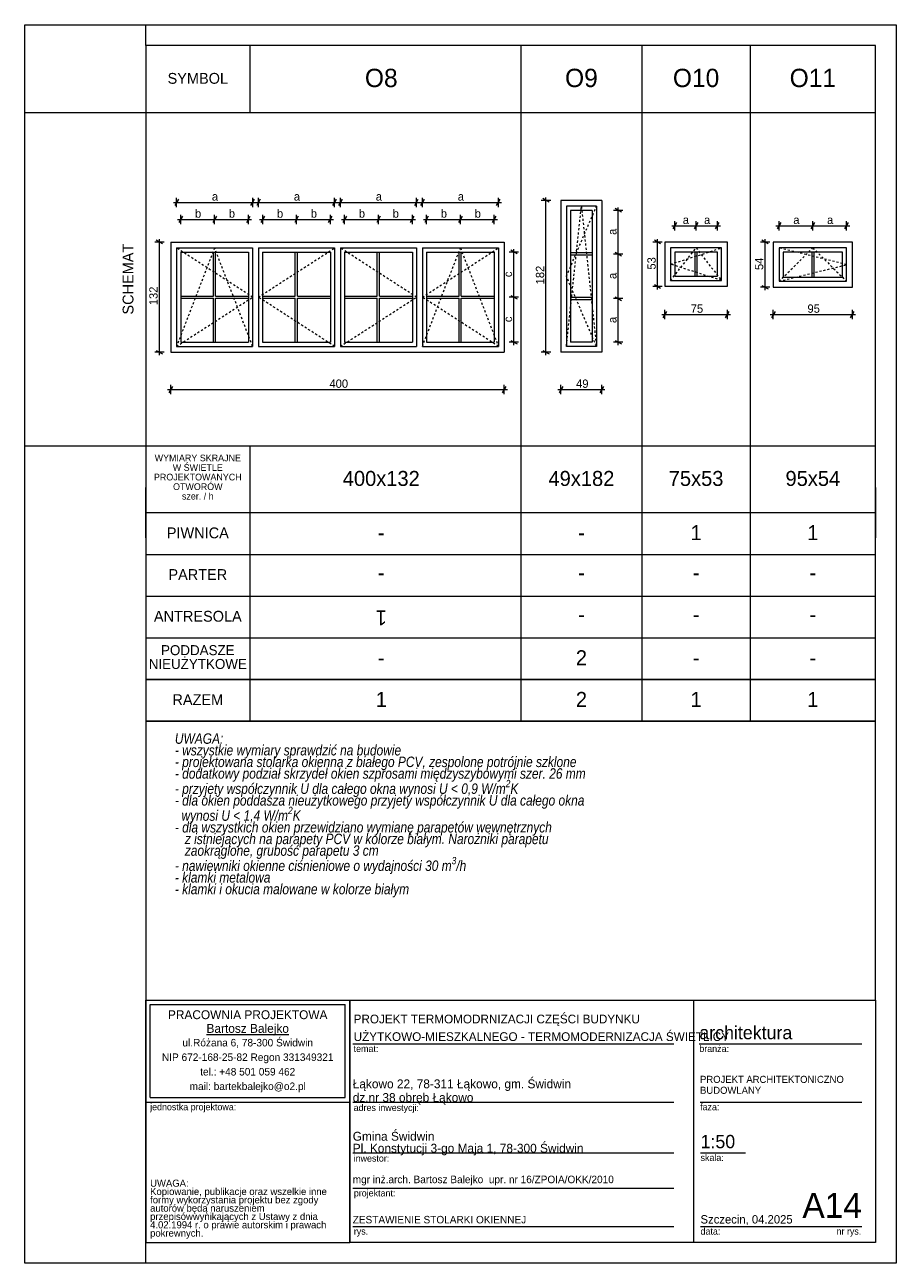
# Model space of a CAD drawing. Extents: x -11111 to 47339, y 5521 to 20371.
# Tile 9 of 9: x 36889 to 47339, y 5521 to 20371. Entities that reach past the tile are written whole.
import ezdxf

# ---------------------------------------------------------------- set-up
doc = ezdxf.new("R2010")
doc.units = 0
doc.header["$MEASUREMENT"] = 0
doc.linetypes.add('Hidden Line', pattern=[50, 25, -25])
for name, color, linetype, lineweight in [('Arch opisy okien_Nr_Pióra__1', 7, 'Continuous', 25), ('Arch opisy_Nr_Pióra__1', 7, 'Continuous', 25), ('Arch opisy_Nr_Pióra__21', 7, 'Continuous', 13), ('Arch opisy_Nr_Pióra__7', 7, 'Continuous', 13), ('ARCH TABELA_Nr_Pióra__1', 7, 'Continuous', 25), ('ARCH TABELA_Nr_Pióra__21', 7, 'Continuous', 13), ('ARCH TABELA_Nr_Pióra__7', 7, 'Continuous', 13), ('Arch wymiary_Nr_Pióra__5', 7, 'Continuous', 13), ('INWENT. DRZWI_Nr_Pióra__21', 7, 'Continuous', 13), ('INWENT. OKNA_Nr_Pióra__5', 7, 'Continuous', 13), ('INWENT.ŚCIANY_Nr_Pióra__5', 7, 'Continuous', 13)]:
    doc.layers.add(name, color=color, linetype=linetype, lineweight=lineweight)
doc.layers.add('Arch wymiary', color=7, linetype='Continuous')
doc.styles.add('GENERATED_STYLE_1', font='txt')
doc.styles.add('GENERATED_STYLE_10', font='txt')
doc.styles.add('GENERATED_STYLE_2', font='txt')
doc.styles.add('GENERATED_STYLE_3', font='txt')
doc.styles.add('GENERATED_STYLE_4', font='txt')
doc.styles.add('GENERATED_STYLE_5', font='txt')
doc.styles.add('GENERATED_STYLE_6', font='txt')
doc.styles.add('GENERATED_STYLE_7', font='txt')
doc.dimstyles.new('GENERATED_STYLE__1', dxfattribs={"dimtxt": 100, "dimasz": 57, "dimexe": 0.18, "dimexo": 0, "dimgap": 0.09, "dimtad": 1, "dimtih": 1, "dimtoh": 1, "dimdec": 0, "dimlfac": 0.1, "dimzin": 0, "dimdsep": 46, "dimtxsty": 'GENERATED_STYLE_1', "dimblk": 'ARROWHEAD_2', "dimblk1": 'ARROWHEAD_2', "dimblk2": 'ARROWHEAD_2', "dimcen": 0.09, "dimclrd": 7, "dimclre": 7, "dimclrt": 7, "dimadec": 0, "dimazin": 0, "dimtfac": 1, "dimtdec": 4, "dimtmove": 0, "dimatfit": 3, "dimfxl": 0, "dimtolj": 1, "dimtzin": 0, "dimarcsym": 0})
doc.dimstyles.new('GENERATED_STYLE__2', dxfattribs={"dimtxt": 100, "dimasz": 57, "dimexe": 0.18, "dimexo": 0, "dimgap": 0.09, "dimtad": 1, "dimdec": 0, "dimlfac": 0.1, "dimzin": 0, "dimdsep": 46, "dimtxsty": 'GENERATED_STYLE_1', "dimblk": 'ARROWHEAD_2', "dimblk1": 'ARROWHEAD_2', "dimblk2": 'ARROWHEAD_2', "dimcen": 0.09, "dimclrd": 7, "dimclre": 7, "dimclrt": 7, "dimadec": 0, "dimazin": 0, "dimtfac": 1, "dimtdec": 4, "dimtmove": 0, "dimatfit": 3, "dimfxl": 0, "dimtolj": 1, "dimtzin": 0, "dimarcsym": 0})

# ---------------------------------------------------------------- blocks, each defined once
blk = doc.blocks.new('*D73')
at = {"layer": 'Arch wymiary_Nr_Pióra__5', "linetype": 'Continuous'}
for p, q in [((38639, 15940), (38639, 16052)), ((42639, 15940), (42639, 16052)), ((38602, 15996), (38639, 15996)), ((38661, 16033), (38617, 15958)), ((38639, 15996), (42639, 15996)), ((42617, 15958), (42661, 16033)), ((42639, 15996), (42676, 15996))]:
    blk.add_line(p, q, dxfattribs=at)
at = {"layer": 'Arch wymiary_Nr_Pióra__5', "insert": (40543, 16016), "char_height": 100, "attachment_point": 7, "style": 'GENERATED_STYLE_1'}
blk.add_mtext('{400}', dxfattribs=at)
blk = doc.blocks.new('ARROWHEAD_2')
at = {"color": 0, "linetype": 'Continuous', "lineweight": 0}
for p, q in [((0, 0), (-1, 0)), ((-0.38, -0.66), (0.38, 0.66))]:
    blk.add_line(p, q, dxfattribs=at)
blk = doc.blocks.new('*D74')
at = {"layer": 'Arch wymiary_Nr_Pióra__5', "linetype": 'Continuous'}
for p, q in [((38560, 17764), (38448, 17764)), ((38541, 17743), (38466, 17786)), ((38504, 17764), (38504, 17801)), ((38504, 16444), (38504, 17764)), ((38560, 16444), (38448, 16444)), ((38466, 16466), (38541, 16423)), ((38504, 16408), (38504, 16444))]:
    blk.add_line(p, q, dxfattribs=at)
at = {"layer": 'Arch wymiary_Nr_Pióra__5', "insert": (38484, 17008), "char_height": 100, "attachment_point": 7, "rotation": 90, "style": 'GENERATED_STYLE_1'}
blk.add_mtext('{132}', dxfattribs=at)
blk = doc.blocks.new('*D75')
at = {"layer": 'Arch wymiary_Nr_Pióra__5', "linetype": 'Continuous'}
for p, q in [((38731, 18278), (38687, 18203)), ((38709, 18184), (38709, 18297)), ((39600, 18203), (39643, 18278)), ((39622, 18184), (39622, 18297)), ((38672, 18241), (38709, 18241)), ((38709, 18241), (39622, 18241)), ((39622, 18241), (39658, 18241))]:
    blk.add_line(p, q, dxfattribs=at)
at = {"layer": 'Arch wymiary_Nr_Pióra__5', "insert": (39133, 18261), "char_height": 100, "attachment_point": 7, "style": 'GENERATED_STYLE_1'}
blk.add_mtext('{a}', dxfattribs=at)
blk = doc.blocks.new('*D76')
at = {"layer": 'Arch wymiary_Nr_Pióra__5', "linetype": 'Continuous'}
for p, q in [((39713, 18278), (39670, 18203)), ((39692, 18184), (39692, 18297)), ((40582, 18203), (40626, 18278)), ((40604, 18184), (40604, 18297)), ((39655, 18241), (39692, 18241)), ((39692, 18241), (40604, 18241)), ((40604, 18241), (40641, 18241))]:
    blk.add_line(p, q, dxfattribs=at)
at = {"layer": 'Arch wymiary_Nr_Pióra__5', "insert": (40116, 18261), "char_height": 100, "attachment_point": 7, "style": 'GENERATED_STYLE_1'}
blk.add_mtext('{a}', dxfattribs=at)
blk = doc.blocks.new('*D77')
at = {"layer": 'Arch wymiary_Nr_Pióra__5', "linetype": 'Continuous'}
for p, q in [((40696, 18278), (40652, 18203)), ((40674, 18184), (40674, 18297)), ((41565, 18203), (41608, 18278)), ((41587, 18184), (41587, 18297)), ((40637, 18241), (40674, 18241)), ((40674, 18241), (41587, 18241)), ((41587, 18241), (41623, 18241))]:
    blk.add_line(p, q, dxfattribs=at)
at = {"layer": 'Arch wymiary_Nr_Pióra__5', "insert": (41098, 18261), "char_height": 100, "attachment_point": 7, "style": 'GENERATED_STYLE_1'}
blk.add_mtext('{a}', dxfattribs=at)
blk = doc.blocks.new('*D78')
at = {"layer": 'Arch wymiary_Nr_Pióra__5', "linetype": 'Continuous'}
for p, q in [((41678, 18278), (41635, 18203)), ((41657, 18184), (41657, 18297)), ((42547, 18203), (42591, 18278)), ((42569, 18184), (42569, 18297)), ((41620, 18241), (41657, 18241)), ((41657, 18241), (42569, 18241)), ((42569, 18241), (42606, 18241))]:
    blk.add_line(p, q, dxfattribs=at)
at = {"layer": 'Arch wymiary_Nr_Pióra__5', "insert": (42081, 18261), "char_height": 100, "attachment_point": 7, "style": 'GENERATED_STYLE_1'}
blk.add_mtext('{a}', dxfattribs=at)
blk = doc.blocks.new('*D79')
at = {"layer": 'Arch wymiary_Nr_Pióra__5', "linetype": 'Continuous'}
for p, q in [((38722, 18036), (38759, 18036)), ((38781, 18074), (38737, 17999)), ((38759, 17980), (38759, 18093)), ((38759, 18036), (39165, 18036)), ((39187, 18074), (39144, 17999)), ((39165, 17980), (39165, 18093))]:
    blk.add_line(p, q, dxfattribs=at)
at = {"layer": 'Arch wymiary_Nr_Pióra__5', "char_height": 100, "attachment_point": 7, "style": 'GENERATED_STYLE_1'}
for insert in [(38930, 18056), (39336, 18056)]:
    blk.add_mtext('{b}', dxfattribs=dict(at, insert=insert))
blk = doc.blocks.new('*D80')
at = {"layer": 'Arch wymiary_Nr_Pióra__5', "linetype": 'Continuous'}
for p, q in [((39187, 18074), (39144, 17999)), ((39165, 17980), (39165, 18093)), ((39165, 18036), (39572, 18036)), ((39550, 17999), (39593, 18074)), ((39572, 17980), (39572, 18093)), ((39572, 18036), (39608, 18036))]:
    blk.add_line(p, q, dxfattribs=at)
at = {"layer": 'Arch wymiary_Nr_Pióra__5', "char_height": 100, "attachment_point": 7, "style": 'GENERATED_STYLE_1'}
for insert in [(38930, 18056), (39336, 18056)]:
    blk.add_mtext('{b}', dxfattribs=dict(at, insert=insert))
blk = doc.blocks.new('*D81')
at = {"layer": 'Arch wymiary_Nr_Pióra__5', "linetype": 'Continuous'}
for p, q in [((39705, 18036), (39742, 18036)), ((39763, 18074), (39720, 17999)), ((39742, 17980), (39742, 18093)), ((39742, 18036), (40148, 18036)), ((40169, 18074), (40126, 17999)), ((40148, 17980), (40148, 18093))]:
    blk.add_line(p, q, dxfattribs=at)
at = {"layer": 'Arch wymiary_Nr_Pióra__5', "char_height": 100, "attachment_point": 7, "style": 'GENERATED_STYLE_1'}
for insert in [(39913, 18056), (40319, 18056)]:
    blk.add_mtext('{b}', dxfattribs=dict(at, insert=insert))
blk = doc.blocks.new('*D82')
at = {"layer": 'Arch wymiary_Nr_Pióra__5', "linetype": 'Continuous'}
for p, q in [((40169, 18074), (40126, 17999)), ((40148, 17980), (40148, 18093)), ((40148, 18036), (40554, 18036)), ((40532, 17999), (40576, 18074)), ((40554, 17980), (40554, 18093)), ((40554, 18036), (40591, 18036))]:
    blk.add_line(p, q, dxfattribs=at)
at = {"layer": 'Arch wymiary_Nr_Pióra__5', "char_height": 100, "attachment_point": 7, "style": 'GENERATED_STYLE_1'}
for insert in [(39913, 18056), (40319, 18056)]:
    blk.add_mtext('{b}', dxfattribs=dict(at, insert=insert))
blk = doc.blocks.new('*D83')
at = {"layer": 'Arch wymiary_Nr_Pióra__5', "linetype": 'Continuous'}
for p, q in [((40687, 18036), (40724, 18036)), ((40746, 18074), (40702, 17999)), ((40724, 17980), (40724, 18093)), ((40724, 18036), (41130, 18036)), ((41152, 18074), (41109, 17999)), ((41130, 17980), (41130, 18093))]:
    blk.add_line(p, q, dxfattribs=at)
at = {"layer": 'Arch wymiary_Nr_Pióra__5', "char_height": 100, "attachment_point": 7, "style": 'GENERATED_STYLE_1'}
for insert in [(40895, 18056), (41301, 18056)]:
    blk.add_mtext('{b}', dxfattribs=dict(at, insert=insert))
blk = doc.blocks.new('*D84')
at = {"layer": 'Arch wymiary_Nr_Pióra__5', "linetype": 'Continuous'}
for p, q in [((41152, 18074), (41109, 17999)), ((41130, 17980), (41130, 18093)), ((41130, 18036), (41537, 18036)), ((41515, 17999), (41558, 18074)), ((41537, 17980), (41537, 18093)), ((41537, 18036), (41573, 18036))]:
    blk.add_line(p, q, dxfattribs=at)
at = {"layer": 'Arch wymiary_Nr_Pióra__5', "char_height": 100, "attachment_point": 7, "style": 'GENERATED_STYLE_1'}
for insert in [(40895, 18056), (41301, 18056)]:
    blk.add_mtext('{b}', dxfattribs=dict(at, insert=insert))
blk = doc.blocks.new('*D85')
at = {"layer": 'Arch wymiary_Nr_Pióra__5', "linetype": 'Continuous'}
for p, q in [((41670, 18036), (41707, 18036)), ((41728, 18074), (41685, 17999)), ((41707, 17980), (41707, 18093)), ((41707, 18036), (42113, 18036)), ((42134, 18074), (42091, 17999)), ((42113, 17980), (42113, 18093))]:
    blk.add_line(p, q, dxfattribs=at)
at = {"layer": 'Arch wymiary_Nr_Pióra__5', "char_height": 100, "attachment_point": 7, "style": 'GENERATED_STYLE_1'}
for insert in [(41878, 18056), (42284, 18056)]:
    blk.add_mtext('{b}', dxfattribs=dict(at, insert=insert))
blk = doc.blocks.new('*D86')
at = {"layer": 'Arch wymiary_Nr_Pióra__5', "linetype": 'Continuous'}
for p, q in [((42134, 18074), (42091, 17999)), ((42113, 17980), (42113, 18093)), ((42113, 18036), (42519, 18036)), ((42497, 17999), (42541, 18074)), ((42519, 17980), (42519, 18093)), ((42519, 18036), (42556, 18036))]:
    blk.add_line(p, q, dxfattribs=at)
at = {"layer": 'Arch wymiary_Nr_Pióra__5', "char_height": 100, "attachment_point": 7, "style": 'GENERATED_STYLE_1'}
for insert in [(41878, 18056), (42284, 18056)]:
    blk.add_mtext('{b}', dxfattribs=dict(at, insert=insert))
blk = doc.blocks.new('*D87')
at = {"layer": 'Arch wymiary_Nr_Pióra__5', "linetype": 'Continuous'}
for p, q in [((42810, 17104), (42698, 17104)), ((42717, 17126), (42792, 17083)), ((42754, 16564), (42754, 17104)), ((42810, 16564), (42698, 16564)), ((42717, 16586), (42792, 16543)), ((42754, 16528), (42754, 16564))]:
    blk.add_line(p, q, dxfattribs=at)
at = {"layer": 'Arch wymiary_Nr_Pióra__5', "char_height": 100, "attachment_point": 7, "rotation": 90, "style": 'GENERATED_STYLE_1'}
for insert in [(42734, 17345), (42734, 16805)]:
    blk.add_mtext('{c}', dxfattribs=dict(at, insert=insert))
blk = doc.blocks.new('*D88')
at = {"layer": 'Arch wymiary_Nr_Pióra__5', "linetype": 'Continuous'}
for p, q in [((42754, 17644), (42754, 17681)), ((42810, 17644), (42698, 17644)), ((42792, 17623), (42717, 17666)), ((42754, 17104), (42754, 17644)), ((42810, 17104), (42698, 17104)), ((42717, 17126), (42792, 17083))]:
    blk.add_line(p, q, dxfattribs=at)
at = {"layer": 'Arch wymiary_Nr_Pióra__5', "char_height": 100, "attachment_point": 7, "rotation": 90, "style": 'GENERATED_STYLE_1'}
for insert in [(42734, 17345), (42734, 16805)]:
    blk.add_mtext('{c}', dxfattribs=dict(at, insert=insert))
blk = doc.blocks.new('*D89')
at = {"layer": 'Arch wymiary_Nr_Pióra__5', "linetype": 'Continuous'}
for p, q in [((43319, 15940), (43319, 16052)), ((43809, 15940), (43809, 16052)), ((43282, 15996), (43319, 15996)), ((43341, 16033), (43297, 15958)), ((43319, 15996), (43809, 15996)), ((43787, 15958), (43831, 16033)), ((43809, 15996), (43846, 15996))]:
    blk.add_line(p, q, dxfattribs=at)
at = {"layer": 'Arch wymiary_Nr_Pióra__5', "insert": (43500, 16016), "char_height": 100, "attachment_point": 7, "style": 'GENERATED_STYLE_1'}
blk.add_mtext('{49}', dxfattribs=at)
blk = doc.blocks.new('*D90')
at = {"layer": 'Arch wymiary_Nr_Pióra__5', "linetype": 'Continuous'}
for p, q in [((43177, 18243), (43102, 18286)), ((43139, 18264), (43139, 18301)), ((43196, 18264), (43083, 18264)), ((43139, 16444), (43139, 18264)), ((43196, 16444), (43083, 16444)), ((43102, 16466), (43177, 16423)), ((43139, 16408), (43139, 16444))]:
    blk.add_line(p, q, dxfattribs=at)
at = {"layer": 'Arch wymiary_Nr_Pióra__5', "insert": (43119, 17258), "char_height": 100, "attachment_point": 7, "rotation": 90, "style": 'GENERATED_STYLE_1'}
blk.add_mtext('{182}', dxfattribs=at)
blk = doc.blocks.new('*D91')
at = {"layer": 'Arch wymiary_Nr_Pióra__5', "linetype": 'Continuous'}
for p, q in [((44062, 17087), (43949, 17087)), ((43968, 17109), (44043, 17066)), ((44006, 16564), (44006, 17087)), ((44062, 16564), (43949, 16564)), ((43968, 16586), (44043, 16543)), ((44006, 16528), (44006, 16564))]:
    blk.add_line(p, q, dxfattribs=at)
at = {"layer": 'Arch wymiary_Nr_Pióra__5', "char_height": 100, "attachment_point": 7, "rotation": 90, "style": 'GENERATED_STYLE_1'}
for insert in [(43986, 17851), (43986, 17322), (43986, 16794)]:
    blk.add_mtext('{a}', dxfattribs=dict(at, insert=insert))
blk = doc.blocks.new('*D92')
at = {"layer": 'Arch wymiary_Nr_Pióra__5', "linetype": 'Continuous'}
for p, q in [((44062, 17621), (43949, 17621)), ((43968, 17643), (44043, 17600)), ((44006, 17087), (44006, 17621)), ((44062, 17087), (43949, 17087)), ((43968, 17109), (44043, 17066))]:
    blk.add_line(p, q, dxfattribs=at)
at = {"layer": 'Arch wymiary_Nr_Pióra__5', "char_height": 100, "attachment_point": 7, "rotation": 90, "style": 'GENERATED_STYLE_1'}
for insert in [(43986, 17851), (43986, 17322), (43986, 16794)]:
    blk.add_mtext('{a}', dxfattribs=dict(at, insert=insert))
blk = doc.blocks.new('*D93')
at = {"layer": 'Arch wymiary_Nr_Pióra__5', "linetype": 'Continuous'}
for p, q in [((44062, 18144), (43949, 18144)), ((44043, 18123), (43968, 18166)), ((44006, 18144), (44006, 18181)), ((44006, 17621), (44006, 18144)), ((44062, 17621), (43949, 17621)), ((43968, 17643), (44043, 17600))]:
    blk.add_line(p, q, dxfattribs=at)
at = {"layer": 'Arch wymiary_Nr_Pióra__5', "char_height": 100, "attachment_point": 7, "rotation": 90, "style": 'GENERATED_STYLE_1'}
for insert in [(43986, 17851), (43986, 17322), (43986, 16794)]:
    blk.add_mtext('{a}', dxfattribs=dict(at, insert=insert))
blk = doc.blocks.new('*D94')
at = {"layer": 'Arch wymiary_Nr_Pióra__5', "linetype": 'Continuous'}
for p, q in [((44586, 16933), (44542, 16858)), ((44564, 16840), (44564, 16952)), ((45292, 16858), (45336, 16933)), ((45314, 16840), (45314, 16952)), ((44527, 16896), (44564, 16896)), ((44564, 16896), (45314, 16896)), ((45314, 16896), (45351, 16896))]:
    blk.add_line(p, q, dxfattribs=at)
at = {"layer": 'Arch wymiary_Nr_Pióra__5', "insert": (44875, 16916), "char_height": 100, "attachment_point": 7, "style": 'GENERATED_STYLE_1'}
blk.add_mtext('{75}', dxfattribs=at)
blk = doc.blocks.new('*D95')
at = {"layer": 'Arch wymiary_Nr_Pióra__5', "linetype": 'Continuous'}
for p, q in [((44532, 17764), (44420, 17764)), ((44514, 17743), (44439, 17786)), ((44476, 17764), (44476, 17801)), ((44476, 17234), (44476, 17764)), ((44532, 17234), (44420, 17234)), ((44439, 17256), (44514, 17213)), ((44476, 17198), (44476, 17234))]:
    blk.add_line(p, q, dxfattribs=at)
at = {"layer": 'Arch wymiary_Nr_Pióra__5', "insert": (44456, 17435), "char_height": 100, "attachment_point": 7, "rotation": 90, "style": 'GENERATED_STYLE_1'}
blk.add_mtext('{53}', dxfattribs=at)
blk = doc.blocks.new('*D96')
at = {"layer": 'Arch wymiary_Nr_Pióra__5', "linetype": 'Continuous'}
for p, q in [((44706, 17998), (44662, 17923)), ((44684, 17904), (44684, 18017)), ((44961, 17998), (44917, 17923)), ((44939, 17904), (44939, 18017)), ((44647, 17960), (44684, 17960)), ((44684, 17960), (44939, 17960))]:
    blk.add_line(p, q, dxfattribs=at)
at = {"layer": 'Arch wymiary_Nr_Pióra__5', "char_height": 100, "attachment_point": 7, "style": 'GENERATED_STYLE_1'}
for insert in [(44780, 17980), (45035, 17980)]:
    blk.add_mtext('{a}', dxfattribs=dict(at, insert=insert))
blk = doc.blocks.new('*D97')
at = {"layer": 'Arch wymiary_Nr_Pióra__5', "linetype": 'Continuous'}
for p, q in [((44961, 17998), (44917, 17923)), ((44939, 17904), (44939, 18017)), ((45172, 17923), (45216, 17998)), ((45194, 17904), (45194, 18017)), ((44939, 17960), (45194, 17960)), ((45194, 17960), (45231, 17960))]:
    blk.add_line(p, q, dxfattribs=at)
at = {"layer": 'Arch wymiary_Nr_Pióra__5', "char_height": 100, "attachment_point": 7, "style": 'GENERATED_STYLE_1'}
for insert in [(44780, 17980), (45035, 17980)]:
    blk.add_mtext('{a}', dxfattribs=dict(at, insert=insert))
blk = doc.blocks.new('*D98')
at = {"layer": 'Arch wymiary_Nr_Pióra__5', "linetype": 'Continuous'}
for p, q in [((45822, 17764), (45710, 17764)), ((45804, 17743), (45729, 17786)), ((45766, 17764), (45766, 17801)), ((45766, 17224), (45766, 17764)), ((45729, 17246), (45804, 17203)), ((45822, 17224), (45710, 17224)), ((45766, 17188), (45766, 17224))]:
    blk.add_line(p, q, dxfattribs=at)
at = {"layer": 'Arch wymiary_Nr_Pióra__5', "insert": (45746, 17430), "char_height": 100, "attachment_point": 7, "rotation": 90, "style": 'GENERATED_STYLE_1'}
blk.add_mtext('{54}', dxfattribs=at)
blk = doc.blocks.new('*D99')
at = {"layer": 'Arch wymiary_Nr_Pióra__5', "linetype": 'Continuous'}
for p, q in [((45886, 16933), (45842, 16858)), ((45864, 16840), (45864, 16952)), ((46792, 16858), (46836, 16933)), ((46814, 16840), (46814, 16952)), ((45827, 16896), (45864, 16896)), ((45864, 16896), (46814, 16896)), ((46814, 16896), (46851, 16896))]:
    blk.add_line(p, q, dxfattribs=at)
at = {"layer": 'Arch wymiary_Nr_Pióra__5', "insert": (46275, 16916), "char_height": 100, "attachment_point": 7, "style": 'GENERATED_STYLE_1'}
blk.add_mtext('{95}', dxfattribs=at)
blk = doc.blocks.new('*D100')
at = {"layer": 'Arch wymiary_Nr_Pióra__5', "linetype": 'Continuous'}
for p, q in [((45956, 17998), (45912, 17923)), ((45934, 17904), (45934, 18017)), ((46361, 17998), (46317, 17923)), ((46339, 17904), (46339, 18017)), ((45897, 17960), (45934, 17960)), ((45934, 17960), (46339, 17960))]:
    blk.add_line(p, q, dxfattribs=at)
at = {"layer": 'Arch wymiary_Nr_Pióra__5', "char_height": 100, "attachment_point": 7, "style": 'GENERATED_STYLE_1'}
for insert in [(46105, 17980), (46510, 17980)]:
    blk.add_mtext('{a}', dxfattribs=dict(at, insert=insert))
blk = doc.blocks.new('*D101')
at = {"layer": 'Arch wymiary_Nr_Pióra__5', "linetype": 'Continuous'}
for p, q in [((46361, 17998), (46317, 17923)), ((46339, 17904), (46339, 18017)), ((46722, 17923), (46766, 17998)), ((46744, 17904), (46744, 18017)), ((46339, 17960), (46744, 17960)), ((46744, 17960), (46781, 17960))]:
    blk.add_line(p, q, dxfattribs=at)
at = {"layer": 'Arch wymiary_Nr_Pióra__5', "char_height": 100, "attachment_point": 7, "style": 'GENERATED_STYLE_1'}
for insert in [(46105, 17980), (46510, 17980)]:
    blk.add_mtext('{a}', dxfattribs=dict(at, insert=insert))

msp = doc.modelspace()

# ---------------------------------------------------------------- linework, layer by layer
at = {"layer": 'Arch opisy_Nr_Pióra__1', "linetype": 'Continuous'}
for p, q in [((38339.1, 14220.6), (38339.1, 14820.6)), ((47089.1, 14220.6), (47089.1, 14820.6)), ((38339.1, 12520.6), (47089.1, 12520.6)), ((38339.1, 12020.6), (47089.1, 12020.6))]:
    msp.add_line(p, q, dxfattribs=at)
at = {"layer": 'Arch opisy_Nr_Pióra__21', "linetype": 'Continuous'}
for p, q in [((47089.1, 20120.6), (38339.1, 20120.6)), ((38339.1, 20120.6), (38339.1, 12020.6)), ((39589.1, 20120.6), (39589.1, 19320.6)), ((42839.1, 20120.6), (42839.1, 12020.6)), ((44289.1, 20120.6), (44289.1, 12020.6)), ((45589.1, 20120.6), (45589.1, 12020.6)), ((47089.1, 8676.2), (47089.1, 20120.6)), ((36889.1, 19320.6), (47089.1, 19320.6)), ((36889.1, 15320.6), (47089.1, 15320.6)), ((39589.1, 15320.6), (39589.1, 12020.6)), ((38339.1, 14520.6), (47089.1, 14520.6)), ((38339.1, 14020.6), (47089.1, 14020.6)), ((38339.1, 13520.6), (47089.1, 13520.6)), ((38339.1, 13020.6), (47089.1, 13020.6))]:
    msp.add_line(p, q, dxfattribs=at)
at = {"layer": 'ARCH TABELA_Nr_Pióra__21', "linetype": 'Continuous'}
for p, q in [((36889.1, 5520.6), (36889.1, 20370.6)), ((36889.1, 20370.6), (47339.1, 20370.6)), ((38339.1, 20120.6), (38339.1, 20370.6)), ((38339.1, 20120.6), (38339.1, 20370.6)), ((38339.1, 20120.6), (38339.1, 20370.6)), ((38339.1, 20120.6), (38339.1, 20370.6)), ((47339.1, 20370.6), (47339.1, 5520.6)), ((38339.1, 20120.6), (38339.1, 5770.6)), ((38339.1, 8676.2), (47089.1, 8676.2)), ((38339.1, 5770.6), (38339.1, 8676.2)), ((38339.1, 7452.8), (38339.1, 8676.2)), ((38339.1, 8676.2), (40785.9, 8676.2)), ((38392.3, 8623), (40732.7, 8623)), ((38392.3, 7506), (38392.3, 8623)), ((40732.7, 7506), (40732.7, 8623)), ((40785.9, 8676.2), (40785.9, 5770.6)), ((40785.9, 7452.8), (40785.9, 8676.2)), ((44908.2, 8676.2), (44908.2, 5770.6)), ((47089.1, 8676.2), (47089.1, 5770.6)), ((40785.9, 5770.6), (40785.9, 8476.2)), ((40822, 8151.6), (44671.9, 8151.6)), ((44977.9, 8151.6), (46927.6, 8151.6)), ((38339.1, 7452.8), (40785.9, 7452.8)), ((38392.3, 7506), (40732.7, 7506)), ((40822, 7452.8), (44671.9, 7452.8)), ((44986.6, 7452.8), (46927.6, 7452.8)), ((40822, 6845), (44671.9, 6845)), ((44992.5, 6845), (45532.3, 6845)), ((40822, 6419.6), (44671.9, 6419.6)), ((40822, 5961.8), (44671.9, 5961.8)), ((44992.5, 5961.8), (46133.4, 5961.8)), ((46109.3, 5961.8), (46927.6, 5961.8)), ((38339.1, 5770.6), (40785.9, 5770.6)), ((38339.1, 5520.6), (38339.1, 5770.6)), ((38339.1, 5520.6), (38339.1, 5770.6)), ((38339.1, 5520.6), (38339.1, 5770.6)), ((38339.1, 5520.6), (38339.1, 5770.6)), ((47089.1, 5770.6), (40785.9, 5770.6)), ((47339.1, 5520.6), (36889.1, 5520.6))]:
    msp.add_line(p, q, dxfattribs=at)
at = {"layer": 'INWENT. DRZWI_Nr_Pióra__21', "linetype": 'Hidden Line'}
for p, q in [((43384.1, 17354.3), (43744.1, 18194.3)), ((43384.1, 16514.3), (43564.1, 18194.3)), ((43564.1, 18194.3), (43744.1, 16514.3)), ((39165.3, 17694.3), (38709.1, 16514.3)), ((39621.6, 17104.3), (38709.1, 17694.3)), ((39621.6, 16514.3), (39165.3, 17694.3)), ((39691.6, 17104.3), (40604.1, 17694.3)), ((41586.6, 17104.3), (40674.1, 17694.3)), ((41656.6, 16514.3), (42112.8, 17694.3)), ((41656.6, 17104.3), (42569.1, 17694.3)), ((42112.8, 17694.3), (42569.1, 16514.3)), ((44634.1, 17304.3), (44939.1, 17694.3)), ((44634.1, 17499.3), (45244.1, 17694.3)), ((44939.1, 17694.3), (45244.1, 17304.3)), ((45934.1, 17294.3), (46339.1, 17694.3)), ((46744.1, 17494.3), (45934.1, 17694.3)), ((46339.1, 17694.3), (46744.1, 17294.3)), ((45244.1, 17304.3), (44634.1, 17499.3)), ((45934.1, 17294.3), (46744.1, 17494.3)), ((43744.1, 16514.3), (43384.1, 17354.3)), ((38709.1, 16514.3), (39621.6, 17104.3)), ((40604.1, 16514.3), (39691.6, 17104.3)), ((40674.1, 16514.3), (41586.6, 17104.3)), ((42569.1, 16514.3), (41656.6, 17104.3))]:
    msp.add_line(p, q, dxfattribs=at)
at = {"layer": 'INWENT. OKNA_Nr_Pióra__5', "linetype": 'Continuous'}
for p, q in [((43384.1, 18194.3), (43384.1, 16514.3)), ((43744.1, 18194.3), (43384.1, 18194.3)), ((43434.1, 18144.3), (43434.1, 16564.3)), ((43694.1, 18144.3), (43434.1, 18144.3)), ((43694.1, 18144.3), (43694.1, 16564.3)), ((43744.1, 18194.3), (43744.1, 16514.3)), ((38709.1, 17694.3), (39621.6, 17694.3)), ((38709.1, 17694.3), (38709.1, 16514.3)), ((39621.6, 17694.3), (39621.6, 16514.3)), ((39691.6, 17694.3), (40604.1, 17694.3)), ((39691.6, 17694.3), (39691.6, 16514.3)), ((40604.1, 17694.3), (40604.1, 16514.3)), ((40674.1, 17694.3), (41586.6, 17694.3)), ((40674.1, 17694.3), (40674.1, 16514.3)), ((41586.6, 17694.3), (41586.6, 16514.3)), ((41656.6, 17694.3), (42569.1, 17694.3)), ((41656.6, 17694.3), (41656.6, 16514.3)), ((42569.1, 17694.3), (42569.1, 16514.3)), ((45314.1, 17764.3), (44564.1, 17764.3)), ((44564.1, 17764.3), (44564.1, 17234.3)), ((44634.1, 17694.3), (44634.1, 17304.3)), ((45244.1, 17694.3), (44634.1, 17694.3)), ((45244.1, 17304.3), (45244.1, 17694.3)), ((45314.1, 17234.3), (45314.1, 17764.3)), ((46814.1, 17764.3), (45864.1, 17764.3)), ((45864.1, 17764.3), (45864.1, 17224.3)), ((45934.1, 17694.3), (45934.1, 17294.3)), ((46744.1, 17694.3), (45934.1, 17694.3)), ((46744.1, 17294.3), (46744.1, 17694.3)), ((46814.1, 17224.3), (46814.1, 17764.3)), ((38759.1, 17644.3), (39571.6, 17644.3)), ((38759.1, 17644.3), (38759.1, 16564.3)), ((39150.3, 17117.3), (39150.3, 17644.3)), ((39176.3, 17117.3), (39176.3, 17644.3)), ((39571.6, 17644.3), (39571.6, 16564.3)), ((39741.6, 17644.3), (40554.1, 17644.3)), ((39741.6, 17644.3), (39741.6, 16564.3)), ((40132.8, 17117.3), (40132.8, 17644.3)), ((40158.8, 17117.3), (40158.8, 17644.3)), ((40554.1, 17644.3), (40554.1, 16564.3)), ((40724.1, 17644.3), (40724.1, 16564.3)), ((40724.1, 17644.3), (41536.6, 17644.3)), ((41115.3, 17117.3), (41115.3, 17644.3)), ((41141.3, 17117.3), (41141.3, 17644.3)), ((41536.6, 17644.3), (41536.6, 16564.3)), ((41706.6, 17644.3), (41706.6, 16564.3)), ((41706.6, 17644.3), (42519.1, 17644.3)), ((42097.8, 17117.3), (42097.8, 17644.3)), ((42123.8, 17117.3), (42123.8, 17644.3)), ((42519.1, 17644.3), (42519.1, 16564.3)), ((43694.1, 17634.3), (43434.1, 17634.3)), ((43694.1, 17608.3), (43434.1, 17608.3)), ((44684.1, 17644.3), (44684.1, 17354.3)), ((45194.1, 17644.3), (44684.1, 17644.3)), ((44926.1, 17354.3), (44926.1, 17644.3)), ((44952.1, 17354.3), (44952.1, 17644.3)), ((45194.1, 17354.3), (45194.1, 17644.3)), ((46694.1, 17644.3), (45984.1, 17644.3)), ((45984.1, 17644.3), (45984.1, 17344.3)), ((46326.1, 17644.3), (46326.1, 17344.3)), ((46352.1, 17644.3), (46352.1, 17344.3)), ((46694.1, 17344.3), (46694.1, 17644.3)), ((44564.1, 17234.3), (45314.1, 17234.3)), ((44634.1, 17304.3), (45244.1, 17304.3)), ((44684.1, 17354.3), (45194.1, 17354.3)), ((45934.1, 17294.3), (46744.1, 17294.3)), ((45984.1, 17344.3), (46694.1, 17344.3)), ((38759.1, 17117.3), (39150.3, 17117.3)), ((38759.1, 17091.3), (39150.3, 17091.3)), ((39150.3, 16564.3), (39150.3, 17091.3)), ((39176.3, 17117.3), (39571.6, 17117.3)), ((39176.3, 16564.3), (39176.3, 17091.3)), ((39176.3, 17091.3), (39571.6, 17091.3)), ((39741.6, 17117.3), (40132.8, 17117.3)), ((39741.6, 17091.3), (40132.8, 17091.3)), ((40132.8, 16564.3), (40132.8, 17091.3)), ((40158.8, 17117.3), (40554.1, 17117.3)), ((40158.8, 17091.3), (40554.1, 17091.3)), ((40158.8, 16564.3), (40158.8, 17091.3)), ((40724.1, 17117.3), (41115.3, 17117.3)), ((40724.1, 17091.3), (41115.3, 17091.3)), ((41115.3, 16564.3), (41115.3, 17091.3)), ((41141.3, 17117.3), (41536.6, 17117.3)), ((41141.3, 17091.3), (41536.6, 17091.3)), ((41141.3, 16564.3), (41141.3, 17091.3)), ((41706.6, 17117.3), (42097.8, 17117.3)), ((41706.6, 17091.3), (42097.8, 17091.3)), ((42097.8, 16564.3), (42097.8, 17091.3)), ((42123.8, 17117.3), (42519.1, 17117.3)), ((42123.8, 16564.3), (42123.8, 17091.3)), ((42123.8, 17091.3), (42519.1, 17091.3)), ((43694.1, 17100.3), (43434.1, 17100.3)), ((45864.1, 17224.3), (46814.1, 17224.3)), ((43694.1, 17074.3), (43434.1, 17074.3)), ((38709.1, 16514.3), (39621.6, 16514.3)), ((38759.1, 16564.3), (39571.6, 16564.3)), ((39691.6, 16514.3), (40604.1, 16514.3)), ((39741.6, 16564.3), (40554.1, 16564.3)), ((40674.1, 16514.3), (41586.6, 16514.3)), ((40724.1, 16564.3), (41536.6, 16564.3)), ((41656.6, 16514.3), (42569.1, 16514.3)), ((41706.6, 16564.3), (42519.1, 16564.3)), ((43744.1, 16514.3), (43384.1, 16514.3)), ((43694.1, 16564.3), (43434.1, 16564.3))]:
    msp.add_line(p, q, dxfattribs=at)
at = {"layer": 'INWENT.ŚCIANY_Nr_Pióra__5', "linetype": 'Continuous'}
for p, q in [((43809.1, 18264.3), (43319.1, 18264.3)), ((43319.1, 18264.3), (43319.1, 16444.3)), ((43809.1, 18264.3), (43809.1, 16444.3)), ((38639.1, 17764.3), (38639.1, 16444.3)), ((38639.1, 17764.3), (42639.1, 17764.3)), ((42639.1, 17764.3), (42639.1, 16444.3)), ((38639.1, 16444.3), (42639.1, 16444.3)), ((43809.1, 16444.3), (43319.1, 16444.3))]:
    msp.add_line(p, q, dxfattribs=at)

# ---------------------------------------------------------------- texts
at = {"layer": 'Arch opisy okien_Nr_Pióra__1', "linetype": 'Continuous', "attachment_point": 2}
for s, insert, char_height, style in [('{SYMBOL}', (38964.1, 19793.1), 130, 'GENERATED_STYLE_3'), ('{O8}', (41164.1, 19843.2), 220, 'GENERATED_STYLE_2'), ('{O9}', (43564.1, 19843.2), 220, 'GENERATED_STYLE_2'), ('{O10}', (44939.1, 19843.2), 220, 'GENERATED_STYLE_2'), ('{O11}', (46339.1, 19843.2), 220, 'GENERATED_STYLE_2'), ('{400x132}', (41164.1, 15020.9), 180, 'GENERATED_STYLE_3'), ('{49x182}', (43564.1, 15020.9), 180, 'GENERATED_STYLE_3'), ('{75x53}', (44939.1, 15020.9), 180, 'GENERATED_STYLE_3'), ('{95x54}', (46339.1, 15020.9), 180, 'GENERATED_STYLE_3'), ('{PIWNICA}', (38964.1, 14343.1), 130, 'GENERATED_STYLE_3'), ('{-}', (41164.1, 14370.9), 180, 'GENERATED_STYLE_3'), ('{-}', (43564.1, 14370.9), 180, 'GENERATED_STYLE_3'), ('{1}', (44939.1, 14370.9), 180, 'GENERATED_STYLE_3'), ('{1}', (46339.1, 14370.9), 180, 'GENERATED_STYLE_3'), ('{PARTER}', (38964.1, 13843.1), 130, 'GENERATED_STYLE_3'), ('{ANTRESOLA}', (38964.1, 13343.1), 130, 'GENERATED_STYLE_3'), ('{2}', (43564.1, 12870.9), 180, 'GENERATED_STYLE_3'), ('{-}', (41164.1, 12870.9), 180, 'GENERATED_STYLE_3'), ('{-}', (44939.1, 12870.9), 180, 'GENERATED_STYLE_3'), ('{-}', (46339.1, 12870.9), 180, 'GENERATED_STYLE_3'), ('{RAZEM}', (38964.1, 12343.1), 130, 'GENERATED_STYLE_2'), ('{1}', (41164.1, 12370.9), 180, 'GENERATED_STYLE_2'), ('{2}', (43564.1, 12370.9), 180, 'GENERATED_STYLE_2'), ('{1}', (44939.1, 12370.9), 180, 'GENERATED_STYLE_2'), ('{1}', (46339.1, 12370.9), 180, 'GENERATED_STYLE_2')]:
    msp.add_mtext(s, dxfattribs=dict(at, insert=insert, char_height=char_height, style=style))
at = {"layer": 'Arch opisy okien_Nr_Pióra__1', "linetype": 'Continuous', "attachment_point": 2, "style": 'GENERATED_STYLE_3'}
for s, insert, char_height, rotation in [('{SCHEMAT}', (38062.4, 17320.6), 130, 90), ('{-}', (41164.1, 13670.3), 180, 180), ('{-}', (43564.1, 13670.3), 180, 180), ('{-}', (44939.1, 13670.3), 180, 180), ('{-}', (46339.1, 13670.3), 180, 180), ('{1}', (41164.1, 13170.3), 180, 180), ('{-}', (43564.1, 13170.3), 180, 180), ('{-}', (44939.1, 13170.3), 180, 180), ('{-}', (46339.1, 13170.3), 180, 180)]:
    msp.add_mtext(s, dxfattribs=dict(at, insert=insert, char_height=char_height, rotation=rotation))
at = {"layer": 'Arch opisy okien_Nr_Pióra__1', "linetype": 'Continuous', "attachment_point": 2}
for s, insert, char_height, width, line_spacing_factor, style in [('{WYMIARY SKRAJNE\\PW ŚWIETLE \\PPROJEKTOWANYCH \\POTWORÓW\\Pszer. / h}', (38964.1, 15216.6), 80, 2104.478, 0.860443, 'GENERATED_STYLE_2'), ('{PODDASZE\\PNIEUŻYTKOWE}', (38964.1, 12931.8), 120, 1740.019, 0.827848, 'GENERATED_STYLE_3')]:
    msp.add_mtext(s, dxfattribs=dict(at, insert=insert, char_height=char_height, width=width, line_spacing_factor=line_spacing_factor, style=style))
at = {"layer": 'Arch opisy_Nr_Pióra__7', "linetype": 'Continuous', "insert": (38689.1, 11874.3), "char_height": 125, "width": 5051.218, "attachment_point": 1, "line_spacing_factor": 0.669744, "style": 'GENERATED_STYLE_7'}
msp.add_mtext('\\A1;{\\fArial Narrow Europa Środkowa|b0|i1|c0|p34;UWAGA:\\P- wszystkie wymiary sprawdzić na budowie\\P- projektowana stolarka okienna z białego PCV, zespolone potrójnie szklone\\P- dodatkowy podział skrzydeł okien szprosami międzyszybowymi szer. 26 mm\\P- przyjety współczynnik U dla całego okna wynosi U\\fArial Narrow Europa Środkowa|b0|i0|c0|p34; < \\fArial Narrow Europa Środkowa|b0|i1|c0|p34;0,9 W/m\\A1{\\H0.7x;\\S2^  ;}K\\P- dla okien poddasza nieużytkowego przyjety współczynnik U dla całego okna \\P  wynosi U\\fArial Narrow Europa Środkowa|b0|i0|c0|p34; < \\fArial Narrow Europa Środkowa|b0|i1|c0|p34;1,4 W/m\\A1{\\H0.7x;\\S2^  ;}K\\P- dla wszystkich okien przewidziano wymianę parapetów wewnętrznych \\P   z istniejących na parapety PCV w kolorze białym. Narożniki parapetu \\P   zaokrąglone, grubość parapetu 3 cm\\P- nawiewniki okienne ciśnieniowe o wydajności 30 m\\A1{\\H0.7x;\\S3^  ;}/h \\P- klamki metalowa\\P- klamki i okucia malowane w kolorze białym}', dxfattribs=at)
at = {"layer": 'ARCH TABELA_Nr_Pióra__1', "linetype": 'Continuous'}
for s, insert, char_height, attachment_point, line_spacing_factor, style in [('{\\pt11271.8;PROJEKT TERMOMODRNIZACJI CZĘŚCI BUDYNKU \\P\\pt11271.8;UŻYTKOWO-MIESZKALNEGO - TERMOMODERNIZACJA ŚWIETLICY}', (40832.7, 8183.7), 105, 7, 1.207243, 'GENERATED_STYLE_10'), ('{Łąkowo 22, 78-311 Łąkowo, gm. Świdwin\\Pdz.nr 38 obręb Łąkowo}', (40822, 7422.2), 106.383, 7, 0.92536, 'GENERATED_STYLE_4'), ('{PROJEKT ARCHITEKTONICZNO\\PBUDOWLANY}', (44986.6, 7767.8), 85, 1, 0.923713, 'GENERATED_STYLE_4'), ('{Gmina Świdwin\\PPl. Konstytucji 3-go Maja 1, 78-300 Świdwin}', (40822, 6814.4), 106.383, 7, 0.807442, 'GENERATED_STYLE_4'), ('{\\PZESTAWIENIE STOLARKI OKIENNEJ}', (40822, 6244.7), 90, 1, 1.043016, 'GENERATED_STYLE_5')]:
    msp.add_mtext(s, dxfattribs=dict(at, insert=insert, char_height=char_height, attachment_point=attachment_point, line_spacing_factor=line_spacing_factor, style=style))
at = {"layer": 'ARCH TABELA_Nr_Pióra__7', "linetype": 'Continuous', "insert": (39562.5, 8553.8), "char_height": 106.383, "attachment_point": 2, "line_spacing_factor": 0.926719, "style": 'GENERATED_STYLE_6'}
msp.add_mtext('{PRACOWNIA PROJEKTOWA\\P\\LBartosz Balejko}', dxfattribs=at)
at = {"layer": 'ARCH TABELA_Nr_Pióra__7', "linetype": 'Continuous', "style": 'GENERATED_STYLE_4'}
for s, insert, char_height, attachment_point in [('{architektura}', (44977.9, 8365.9), 159.58, 1), ('{temat:}', (40832.7, 8133.4), 79.79, 1), ('{branża:}', (44977.9, 8133.4), 79.79, 1), ('{jednostka projektowa:}', (38392.3, 7434.6), 79.79, 1), ('{adres inwestycji:}', (40832.7, 7426), 79.79, 1), ('{faza:}', (44986.6, 7434.6), 79.79, 1), ('{1:50}', (44992.5, 7059.3), 159.58, 1), ('{skala:}', (44992.5, 6826.8), 79.79, 1), ('{inwestor:}', (40832.7, 6818.2), 79.79, 1), ('{mgr inż.arch. Bartosz Balejko  upr. nr 16/ZPOIA/OKK/2010}', (40822, 6570.5), 90, 1), ('{projektant:}', (40834.9, 6401.3), 79.79, 1), ('{A14}', (46927.6, 6364.7), 300, 3), ('{Szczecin, 04.2025}', (44992.5, 6097.5), 101.064, 1), ('{data:}', (44992.5, 5943.6), 79.79, 1), ('{rys.}', (40834.9, 5943.6), 79.79, 1), ('{nr rys.}', (46623.6, 5943.6), 79.79, 1)]:
    msp.add_mtext(s, dxfattribs=dict(at, insert=insert, char_height=char_height, attachment_point=attachment_point))
for s, insert, char_height, width, attachment_point, line_spacing_factor in [('{ul.Różana 6, 78-300 Świdwin\\PNIP 672-168-25-82 Regon 331349321\\Ptel.: +48 501 059 462\\Pmail: bartekbalejko@o2.pl}', (39562.5, 8210.6), 90.426, 2340.426, 2, 1.156383), ('{UWAGA:\\PKopiowanie, publikacje oraz wszelkie inne formy wykorzystania projektu bez zgody autorów będą naruszeniem przepisówwynikających z Ustawy z dnia 4.02.1994 r. o prawie autorskim i prawach pokrewnych.}', (38392.3, 6523.2), 85.1064, 2241.704, 1, 0.703415)]:
    msp.add_mtext(s, dxfattribs=dict(at, insert=insert, char_height=char_height, width=width, attachment_point=attachment_point, line_spacing_factor=line_spacing_factor))

# ---------------------------------------------------------------- dimensions: what is measured, and where the dimension line sits
at = {"layer": 'Arch wymiary', "linetype": 'Continuous'}
for base, p1, p2, text, picture, middle in [((38709.1, 18240.6), (38709.1, 17694.3), (39621.6, 17694.3), 'a', '*D75', (39171.3, 18310.6)), ((39691.6, 18240.6), (39691.6, 17694.3), (40604.1, 17694.3), 'a', '*D76', (40153.8, 18310.6)), ((40674.1, 18240.6), (40674.1, 17694.3), (41586.6, 17694.3), 'a', '*D77', (41136.3, 18310.6)), ((41656.6, 18240.6), (41656.6, 17694.3), (42569.1, 17694.3), 'a', '*D78', (42118.8, 18310.6)), ((38759.1, 18036.5), (38759.1, 17644.3), (39165.3, 17644.3), 'b', '*D79', (38968.2, 18106.5)), ((38759.1, 18036.5), (39165.3, 17644.3), (39571.6, 17644.3), 'b', '*D80', (39374.4, 18106.5)), ((39741.6, 18036.5), (39741.6, 17644.3), (40147.8, 17644.3), 'b', '*D81', (39950.7, 18106.5)), ((39741.6, 18036.5), (40147.8, 17644.3), (40554.1, 17644.3), 'b', '*D82', (40356.9, 18106.5)), ((40724.1, 18036.5), (40724.1, 17644.3), (41130.3, 17644.3), 'b', '*D83', (40933.2, 18106.5)), ((40724.1, 18036.5), (41130.3, 17644.3), (41536.6, 17644.3), 'b', '*D84', (41339.4, 18106.5)), ((41706.6, 18036.5), (41706.6, 17644.3), (42112.8, 17644.3), 'b', '*D85', (41915.7, 18106.5)), ((41706.6, 18036.5), (42112.8, 17644.3), (42519.1, 17644.3), 'b', '*D86', (42321.9, 18106.5)), ((44684.1, 17960.5), (44684.1, 17644.3), (44939.1, 17644.3), 'a', '*D96', (44817.5, 18030.5)), ((44684.1, 17960.5), (44939.1, 17644.3), (45194.1, 17644.3), 'a', '*D97', (45072.5, 18030.5)), ((45934.1, 17960.5), (45934.1, 17694.3), (46339.1, 17644.3), 'a', '*D100', (46142.5, 18030.5)), ((45934.1, 17960.5), (46339.1, 17644.3), (46744.1, 17694.3), 'a', '*D101', (46547.5, 18030.5))]:
    dim = msp.add_linear_dim(base=base, p1=p1, p2=p2, text=text, dimstyle='GENERATED_STYLE__1', dxfattribs=at)
    dim.commit()
    dim.dimension.update_dxf_attribs({"geometry": picture, "text_midpoint": middle})
for base, p1, p2, picture, middle in [((43139.3, 16444.3), (43319.1, 16444.3), (43319.1, 18264.3), '*D90', (43069.3, 17372.1)), ((38504, 16444.3), (38639.1, 16444.3), (38639.1, 17764.3), '*D74', (38434, 17122.1)), ((44476.2, 17234.3), (44564.1, 17234.3), (44564.1, 17764.3), '*D95', (44406.2, 17511.2)), ((45766.2, 17224.3), (45864.1, 17224.3), (45864.1, 17764.3), '*D98', (45696.2, 17506.2))]:
    dim = msp.add_linear_dim(base=base, p1=p1, p2=p2, angle=90, dimstyle='GENERATED_STYLE__2', dxfattribs=at)
    dim.commit()
    dim.dimension.update_dxf_attribs({"geometry": picture, "text_midpoint": middle})
for base, p1, p2, text, picture, middle in [((44005.6, 16564.3), (43694.1, 17621.3), (43694.1, 18144.3), 'a', '*D93', (43935.6, 17888.8)), ((44005.6, 16564.3), (43694.1, 16564.3), (43694.1, 17087.3), 'a', '*D91', (43935.6, 16831.8)), ((44005.6, 16564.3), (43694.1, 17087.3), (43694.1, 17621.3), 'a', '*D92', (43935.6, 17360.3)), ((42754.2, 16564.3), (42519.1, 17104.3), (42519.1, 17644.3), 'c', '*D88', (42684.2, 17379.4)), ((42754.2, 16564.3), (42519.1, 16564.3), (42519.1, 17104.3), 'c', '*D87', (42684.2, 16839.4))]:
    dim = msp.add_linear_dim(base=base, p1=p1, p2=p2, angle=90, text=text, dimstyle='GENERATED_STYLE__2', dxfattribs=at)
    dim.commit()
    dim.dimension.update_dxf_attribs({"geometry": picture, "text_midpoint": middle})
for base, p1, p2, picture, middle in [((44564.1, 16895.8), (44564.1, 17234.3), (45314.1, 17234.3), '*D94', (44951, 16965.8)), ((45864.1, 16895.8), (45864.1, 17224.3), (46814.1, 17224.3), '*D99', (46351, 16965.8)), ((38639.1, 15995.8), (38639.1, 16444.3), (42639.1, 16444.3), '*D73', (40656.9, 16065.8)), ((43319.1, 15995.8), (43319.1, 16444.3), (43809.1, 16444.3), '*D89', (43576, 16065.8))]:
    dim = msp.add_linear_dim(base=base, p1=p1, p2=p2, dimstyle='GENERATED_STYLE__1', dxfattribs=at)
    dim.commit()
    dim.dimension.update_dxf_attribs({"geometry": picture, "text_midpoint": middle})

doc.saveas('drawing.dxf')
